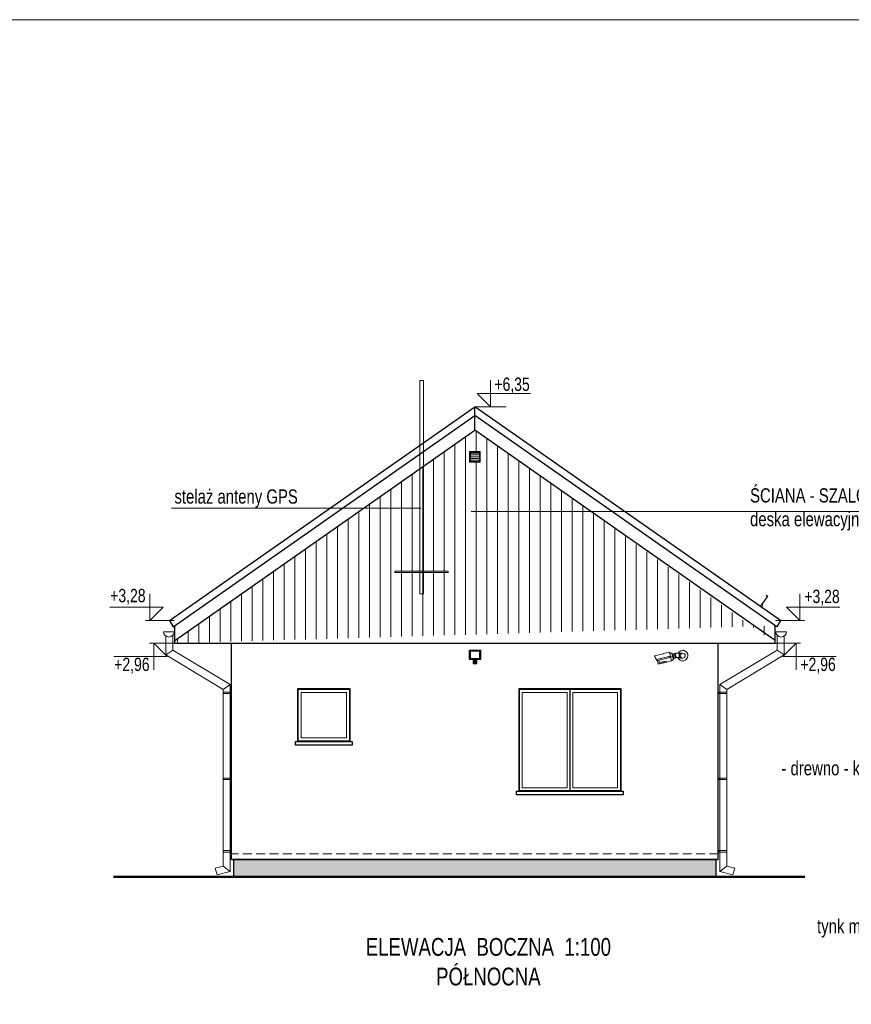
# Model space of a CAD drawing. Header units: inches. Extents: x 0 to 77643, y -44170 to 0.
# Tile 67 of 159: x 70194 to 71363, y -41969 to -40585. Entities that reach past the tile are written whole.
import ezdxf

# ---------------------------------------------------------------- set-up
doc = ezdxf.new("R2010")
doc.units = ezdxf.units.IN
doc.header["$MEASUREMENT"] = 0
doc.linetypes.add('HIDDEN', pattern=[0.375, 0.25, -0.125])
doc.layers.get('0').update_dxf_attribs({"lineweight": 0})
for name, color, linetype, lineweight in [('A--tabelka rysunku', 7, 'Continuous', 0), ('A-14a-elew.cienka', 251, 'Continuous', 0), ('p--elewacja', 46, 'Continuous', 25), ('p--elewacja cienka', 251, 'Continuous', 0), ('p--elewacja-szraf', 251, 'Continuous', 0), ('p--koty wysok.', 141, 'Continuous', 0), ('p--opisy elewacji', 43, 'Continuous', 5), ('p--podpis rysunku', 7, 'Continuous', 0)]:
    doc.layers.add(name, color=color, linetype=linetype, lineweight=lineweight)
doc.styles.add('1-50', font='arial.ttf', dxfattribs={"width": 0.75, "height": 12.5})
doc.styles.get("Standard").update_dxf_attribs({"font": 'arial.ttf', "width": 0.75})

# ---------------------------------------------------------------- blocks, each defined once
blk = doc.blocks.new('kota wykoń')
for p, q in [((0, 25), (0, 0)), ((0, 0), (-12.5, 12.5)), ((-12.5, 12.5), (37.5, 12.5))]:
    blk.add_line(p, q)
at = {"lineweight": 0}
blk.add_line((-2.5, 0), (2.5, 0), dxfattribs=at)
blk = doc.blocks.new('kamera-elew')
for p, q in [((-39.8, -0.4), (-27.1, 2.7)), ((-24.7, 3.3), (-26.7, 2.8)), ((-24.7, 3.3), (-18.8, 4.7)), ((-18.8, 4.7), (-17.4, -1)), ((-18.7, 4.7), (-17.4, -1)), ((-12.4, -4.1), (-14, 2.7)), ((-12.1, 3.1), (-13.9, 2.7)), ((-12.3, -4.1), (-13.9, 2.7)), ((-13.9, 2.6), (-12.3, -4.1)), ((-12.4, -3.9), (-13.9, 2.6)), ((-12.1, 3.1), (-10.4, -3.6)), ((-11.9, 3), (-10.3, -3.5)), ((-11.2, 1.8), (-10.4, 2)), ((-10.2, -2), (-11.2, 1.8)), ((-10.4, 0), (-10.4, 3.2)), ((-10.1, 0), (-10.4, 0)), ((-10.1, 0), (-10.1, 3.5)), ((-10.1, 3.5), (-5, 3.5)), ((-5, 3.5), (-4.9, 3.5)), ((-4.8, 3.5), (-5, 3.5)), ((-4.9, 3.5), (-4.9, -3.5)), ((-4.8, 3.5), (-4.8, 3.5)), ((-4.8, -3.5), (-4.8, 3.5)), ((-4.8, -3.4), (-4.8, 3.5)), ((-4.8, 3.5), (-4.8, -3.4)), ((-4.8, 3.5), (-4.8, 3.5)), ((-4.8, 3.5), (-2.5, 3.5)), ((-4.8, 3.1), (-4.8, -2.7)), ((-4.8, 3.1), (-4.8, 3.1)), ((-36.9, -6.1), (-39.8, -0.5)), ((-37.1, -5.5), (-17.5, -0.8)), ((-37.1, -5.5), (-36.8, -6.1)), ((-36, -6.3), (-34.7, -11.8)), ((-34.8, -11.7), (-36, -6.8)), ((-18.4, -2.6), (-35.3, -6.7)), ((-35.3, -6.8), (-18.4, -2.7)), ((-35.3, -6.8), (-35.3, -6.7)), ((-34.7, -11.8), (-32.7, -11.4)), ((-33.9, -6.5), (-32.7, -11.4)), ((-32.7, -11.4), (-33.9, -6.5)), ((-32.7, -11.4), (-30.5, -10.9)), ((-30.7, -9.8), (-30.5, -10.8)), ((-30.5, -10.9), (-30.7, -9.9)), ((-30.5, -10.8), (-30.6, -9.8)), ((-30.6, -9.8), (-30.4, -10.9)), ((-30.6, -10), (-30.6, -10.1)), ((-30.6, -10.2), (-30.6, -10.2)), ((-30.6, -10.3), (-30.6, -10.3)), ((-30.6, -10.3), (-30.6, -10.3)), ((-23.9, -7.8), (-30.4, -9.4)), ((-30.4, -9.3), (-24, -7.8)), ((-30.4, -9.3), (-24, -7.8)), ((-23.9, -7.9), (-30.4, -9.4)), ((-30.4, -9.3), (-30.4, -9.3)), ((-30.4, -9.3), (-30.4, -9.3)), ((-30.4, -9.4), (-30.4, -9.4)), ((-30.4, -10.9), (-27, -10)), ((-27.8, -9), (-26.4, -8.7)), ((-27.8, -8.7), (-27.8, -8.8)), ((-27.7, -9.4), (-27.8, -9)), ((-27.7, -9), (-26.5, -8.7)), ((-27.7, -8.7), (-27.7, -8.7)), ((-27.7, -9), (-27.7, -9.4)), ((-26.6, -8.4), (-26.6, -8.5)), ((-26.6, -9.9), (-23.2, -9.1)), ((-26.5, -8.4), (-26.5, -8.4)), ((-26.4, -9.1), (-26.5, -8.7)), ((-26.4, -8.4), (-26.4, -8.4)), ((-26.4, -8.7), (-26.3, -9.1)), ((-26, -8.3), (-26, -8.3)), ((-24, -7.8), (-23.9, -7.8)), ((-24, -7.8), (-24, -7.8)), ((-23.9, -7.8), (-23.9, -7.9)), ((-23.2, -9.1), (-23.5, -8.1)), ((-23.5, -8.1), (-23.2, -9.1)), ((-23.2, -9.1), (-23.5, -8.1)), ((-23.4, -8.1), (-23.1, -9.1)), ((-23.4, -8.3), (-23.4, -8.3)), ((-23.4, -8.5), (-23.3, -8.5)), ((-23.3, -8.6), (-23.3, -8.6)), ((-23.3, -8.6), (-23.3, -8.6)), ((-23.1, -9.1), (-15.8, -7.3)), ((-18.4, -2.6), (-18.4, -2.7)), ((-18.3, -2.7), (-18.4, -2.7)), ((-13.2, -0.7), (-17.4, -1.8)), ((-15.8, -7.3), (-17.4, -1)), ((-10.4, -3.6), (-12.3, -4.1)), ((-10.2, -2), (-9.6, -1.9)), ((-7.6, -2.7), (-7.6, -2.7)), ((-7.4, -2.7), (-7.4, -2.7)), ((-6.9, -2.8), (-7.4, -2.7)), ((-6.8, -2.8), (-6.9, -2.8)), ((-5.8, -3.2), (-6.2, -3)), ((-5.5, -3.4), (-5.8, -3.2)), ((-5.4, -3.4), (-5.5, -3.4)), ((-5.4, -3.4), (-5.4, -3.4)), ((-5.4, -3.4), (-5.4, -3.4)), ((-5.4, -3.4), (-5.4, -3.4)), ((-5.4, -3.4), (-5.4, -3.4)), ((-5, -3.5), (-4.8, -3.5)), ((-4.8, -2.7), (-4.8, -2.7)), ((-4.8, -2.9), (-4.8, -2.9)), ((-4.8, -2.9), (-4.8, -2.9)), ((-4.8, -3.1), (-4.8, -3.1)), ((-4.8, -3.1), (-4.8, -3.1)), ((-4.8, -3.4), (-4.8, -3.4)), ((-4.8, -3.4), (-4.8, -3.4))]:
    blk.add_line(p, q)
at = {"linetype": 'Continuous', "ltscale": 12}
for p, q in [((-3.6, 3.5), (0, 3.5)), ((-4.8, -3.5), (-0.1, -3.5))]:
    blk.add_line(p, q, dxfattribs=at)
for points in [[(-4.9, 3.5), (-4.8, 3.5), (-4.8, 3.5), (-4.8, 3.5)], [(-4.9, 3.5), (-4.9, 3.5), (-4.9, 3.5)], [(-4.9, 3.5), (-4.9, 3.5), (-4.9, 3.5)], [(-7.6, -2.7), (-7.8, -2.7), (-8.1, -2.7), (-8.3, -2.7)], [(-7.4, -2.7), (-7.5, -2.7), (-7.5, -2.7), (-7.6, -2.7)], [(-7.5, -2.7), (-7.5, -2.7), (-7.6, -2.7)], [(-5.4, -3.4), (-5.4, -3.4), (-5.6, -3.3), (-5.9, -3.1), (-6.1, -3), (-6.7, -2.9), (-7.2, -2.8), (-7.4, -2.7)], [(-4.9, -3.5), (-4.9, -3.5), (-4.9, -3.5), (-5, -3.5), (-5.3, -3.5)], [(-4.8, -3.4), (-4.8, -3.4), (-4.8, -3.4), (-4.9, -3.5)], [(-4.9, -3.5), (-4.9, -3.5), (-4.9, -3.5)]]:
    blk.add_lwpolyline(points)
blk.add_circle((0, 0), 3.46, dxfattribs=at)
for centre, radius, start, end in [((-35.5, 39.1), 37.3, 282.9478, 283.5884), ((-18.8, 4.6), 0.0696, 13.6142, 103.6137), ((-17.7, 0.4), 3.62, 45.861, 103.6137), ((-14.3, 3.9), 1.32, 225.861, 281.8661), ((-14, 2.6), 0.0417, 12.9963, 101.4866), ((-13.9, 2.6), 0.0418, 103.6137, 193.6137), ((-12, 3), 0.139, 13.6137, 103.6137), ((-11.3, 2.2), 0.418, 193.6166, 283.6137), ((-10.1, 3.2), 0.278, 90.0015, 180.0021), ((-7.6, 0), 2.78, 180, 255.6025), ((-4.9, 3.5), 0.0418, 47.5902, 89.9511), ((-4.8, 3.5), 0.0418, 90, 173.9472), ((-4.9, 3.5), 0.0417, 0.0225, 44.2821), ((-4.9, 3.5), 0.0415, 44.274, 47.5973), ((-4.9, 3.1), 0.0696, 315, 0.0025), ((-39.7, -0.4), 0.0696, 103.6137, 207.6155), ((-35.6, -5.4), 1.39, 207.6114, 283.6115), ((-34.7, -11.7), 0.139, 193.6164, 281.7047), ((-30.3, -9.7), 0.418, 103.6137, 190.6138), ((-30.3, -9.7), 0.376, 103.6137, 190.6138), ((-30.4, -10.8), 0.0418, 190.6277, 283.5295), ((-30.5, -10.8), 0.0418, 283.5292, 10.5761), ((-30.3, -9.6), 0.3, 102.1429, 104.1025), ((-30.3, -9.6), 0.29, 101.4429, 102.1355), ((-18.6, -44), 35, 103.6154, 103.9576), ((-18.4, -45), 36, 103.2748, 103.6072), ((-23.9, -8.2), 0.418, 16.6137, 103.6137), ((-23.9, -8.1), 0.392, 102.2593, 103.7188), ((-23.9, -8.1), 0.385, 103.7216, 104.2333), ((-23.9, -8.2), 0.376, 16.6137, 103.6138), ((-23.2, -9.1), 0.0418, 283.6987, 16.5999), ((-23.1, -9), 0.0418, 196.6518, 283.6993), ((-18.7, -1.4), 1.39, 285.6652, 13.6159), ((-16.7, -3.8), 3.62, 283.6137, 341.3665), ((-12, -5.4), 1.32, 105.3607, 161.3665), ((-12.4, -4.1), 0.0417, 285.741, 14.2182), ((-12.3, -4), 0.0418, 193.6137, 283.6137), ((-10.1, -2.4), 0.418, 103.6137, 193.6109), ((-10.5, -3.5), 0.139, 283.6137, 13.6137), ((-7.6, -39.9), 37.1, 89.779, 89.9925), ((-7.5, -5.5), 2.8, 85.6753, 89.7947), ((-7.4, -5.4), 2.69, 84.1208, 85.6601), ((-7.6, -6.3), 3.6, 73.6896, 74.6989), ((-8, -7.5), 4.81, 66.2844, 67.2445), ((-8.1, -7.6), 4.92, 64.5115, 66.2848), ((-8, -7.3), 4.68, 62.6582, 64.5137), ((-8, -7.4), 4.72, 59.4144, 62.6324), ((-7.9, -7.2), 4.54, 58.4483, 59.4257), ((-8.5, -8.2), 5.64, 57.3699, 58.4262), ((-7.8, -7), 4.32, 54.3305, 56.3874), ((-4.9, -3.4), 0.0418, 269.9849, 313.921), ((-5, -2.8), 0.168, 35.1241, 39.2673), ((-4.9, -2.8), 0.144, 0.026, 35.8765), ((-4.9, -2.9), 0.14, 21.9625, 36.7035), ((-4.9, -2.9), 0.14, 9.8864, 21.9056), ((-4.9, -3.1), 0.139, 323.2176, 0.0044), ((-4.9, -3.1), 0.217, 302.0686, 310.942), ((-4.8, -3.4), 0.0418, 184.6436, 270.0485), ((-4.9, -3.4), 0.0417, 315.9721, 359.9665), ((-4.9, -3.4), 0.0415, 313.9191, 315.9819), ((0, -7.2), 0.0696, 267, 0)]:
    blk.add_arc(centre, radius, start, end)
blk.add_arc((0, 0), 7.28, 202.6495, 151.2524, dxfattribs=at)
for points, knots in [([(-15.2, 3), (-15.2, 3), (-15.2, 3), (-15.2, 3), (-15.2, 3), (-15.2, 3), (-15.2, 2.9), (-15.2, 2.9), (-15.1, 2.8), (-15.1, 2.7), (-15.1, 2.6), (-15, 2.4), (-15, 2.2), (-14.9, 1.9), (-14.9, 1.7), (-14.8, 1.2), (-14.6, 0.6), (-14.4, -0.1), (-14.3, -0.7), (-14.2, -1)], [0, 0, 0, 0, 0.001123, 0.002518, 0.004461, 0.009971, 0.017609, 0.027329, 0.03908, 0.068474, 0.105444, 0.149917, 0.201992, 0.262193, 0.330953, 0.407861, 0.582717, 0.782195, 1, 1, 1, 1]), ([(-10.1, 0), (-10.1, -0.2), (-10.1, -0.5), (-9.9, -1), (-9.7, -1.5), (-9.4, -1.9), (-9, -2.2), (-8.6, -2.5), (-8.1, -2.7), (-7.8, -2.7), (-7.6, -2.7)], [0, 0, 0, 0, 0.134768, 0.266202, 0.392668, 0.514236, 0.632807, 0.751349, 0.873308, 1, 1, 1, 1]), ([(-5, 3.5), (-5, 3.5), (-4.9, 3.5), (-4.9, 3.5), (-4.9, 3.5), (-4.9, 3.5), (-4.9, 3.5), (-4.9, 3.5), (-4.9, 3.5), (-4.9, 3.5), (-4.9, 3.5), (-4.9, 3.5), (-4.9, 3.5)], [0, 0, 0, 0, 0.195645, 0.383867, 0.5566, 0.707437, 0.830987, 0.922596, 0.955203, 0.978653, 0.993302, 1, 1, 1, 1]), ([(-37.1, -5.5), (-37.3, -5.1), (-37.6, -4.5), (-38, -3.7), (-38.3, -3.1), (-38.6, -2.6), (-38.9, -2.1), (-39.1, -1.6), (-39.3, -1.3), (-39.4, -1.1), (-39.4, -1), (-39.5, -0.8), (-39.6, -0.8), (-39.6, -0.7), (-39.6, -0.6), (-39.7, -0.5), (-39.7, -0.5), (-39.7, -0.5), (-39.7, -0.4), (-39.7, -0.4), (-39.7, -0.4), (-39.8, -0.4), (-39.8, -0.4), (-39.8, -0.4), (-39.8, -0.4), (-39.8, -0.4), (-39.8, -0.4), (-39.8, -0.4)], [0, 0, 0, 0, 0.236389, 0.352749, 0.466182, 0.574182, 0.673148, 0.75922, 0.829659, 0.858809, 0.88413, 0.905913, 0.92451, 0.940191, 0.953258, 0.964104, 0.973083, 0.980423, 0.986316, 0.990935, 0.99445, 0.997016, 0.998735, 0.999306, 0.999699, 0.999927, 1, 1, 1, 1]), ([(-37.1, -5.5), (-37.1, -5.5), (-37.1, -5.5), (-37.1, -5.5), (-37.1, -5.5), (-37.1, -5.5), (-37.1, -5.5), (-37.1, -5.5), (-37.1, -5.5), (-37.1, -5.5)], [0, 0, 0, 0, 0.01763, 0.068075, 0.156689, 0.282299, 0.440633, 0.621078, 1, 1, 1, 1]), ([(-36.8, -6.1), (-36.8, -6.1), (-36.8, -6.1), (-36.8, -6.1), (-36.8, -6.1), (-36.8, -6.1), (-36.9, -6.1), (-36.9, -6.1), (-36.9, -6.1), (-36.9, -6.1)], [0, 0, 0, 0, 0.380185, 0.552498, 0.703667, 0.827959, 0.920755, 0.978363, 1, 1, 1, 1]), ([(-36.8, -6.1), (-36.7, -6.2), (-36.6, -6.4), (-36.2, -6.7), (-35.8, -6.8), (-35.5, -6.8), (-35.3, -6.7)], [0, 0, 0, 0, 0.249868, 0.499808, 0.749855, 1, 1, 1, 1]), ([(-30.7, -9.8), (-30.7, -9.8), (-30.7, -9.8), (-30.7, -9.7), (-30.7, -9.6), (-30.7, -9.5), (-30.6, -9.4), (-30.5, -9.4), (-30.4, -9.3), (-30.4, -9.3)], [0, 0, 0, 0, 0.098243, 0.202309, 0.31384, 0.433563, 0.699933, 0.847151, 1, 1, 1, 1]), ([(-30.7, -9.9), (-30.7, -9.9), (-30.7, -9.8), (-30.7, -9.8), (-30.7, -9.8)], [0, 0, 0, 0, 0.539132, 1, 1, 1, 1]), ([(-30.6, -9.8), (-30.6, -9.8), (-30.6, -9.7), (-30.6, -9.6), (-30.5, -9.6), (-30.5, -9.5), (-30.4, -9.5), (-30.4, -9.4), (-30.4, -9.4)], [0, 0, 0, 0, 0.199808, 0.425708, 0.553171, 0.692107, 0.842286, 1, 1, 1, 1]), ([(-30.6, -9.8), (-30.6, -9.8), (-30.6, -9.8), (-30.6, -9.8), (-30.6, -9.8), (-30.6, -9.8)], [0, 0, 0, 0, 0.533116, 0.784839, 1, 1, 1, 1]), ([(-27.7, -9), (-27.8, -9), (-27.8, -9), (-27.8, -9), (-27.8, -9)], [0, 0, 0, 0, 0.4541, 1, 1, 1, 1]), ([(-27.7, -9.4), (-27.6, -9.4), (-27.6, -9.4), (-27.6, -9.5), (-27.5, -9.5), (-27.4, -9.6), (-27.3, -9.6), (-27.2, -9.6), (-27.1, -9.5), (-26.9, -9.5), (-26.8, -9.5), (-26.7, -9.4), (-26.6, -9.4), (-26.5, -9.3), (-26.4, -9.3), (-26.4, -9.2), (-26.3, -9.1), (-26.3, -9.1), (-26.4, -9.1)], [0, 0, 0, 0, 0.041294, 0.083623, 0.131688, 0.188605, 0.255541, 0.331468, 0.414244, 0.500588, 0.586879, 0.669513, 0.74524, 0.811959, 0.868687, 0.916595, 0.958785, 1, 1, 1, 1]), ([(-27.7, -9.4), (-27.7, -9.4), (-27.7, -9.5), (-27.6, -9.5), (-27.5, -9.6), (-27.4, -9.6), (-27.3, -9.6), (-27.2, -9.6), (-27.1, -9.6), (-26.9, -9.6), (-26.8, -9.5), (-26.7, -9.5), (-26.5, -9.4), (-26.4, -9.4), (-26.4, -9.3), (-26.3, -9.2), (-26.3, -9.2), (-26.3, -9.1), (-26.3, -9.1)], [0, 0, 0, 0, 0.039732, 0.080875, 0.128302, 0.185171, 0.25241, 0.328997, 0.412596, 0.499975, 0.587336, 0.670996, 0.747638, 0.814849, 0.871735, 0.919156, 0.960259, 1, 1, 1, 1]), ([(-27.7, -9.4), (-27.7, -9.4), (-27.7, -9.4), (-27.7, -9.4), (-27.7, -9.4), (-27.7, -9.4)], [0, 0, 0, 0, 0.515965, 0.77134, 1, 1, 1, 1]), ([(-26.5, -8.7), (-26.4, -8.7), (-26.4, -8.7), (-26.4, -8.7), (-26.4, -8.7)], [0, 0, 0, 0, 0.454023, 1, 1, 1, 1]), ([(-26.3, -9.1), (-26.3, -9.1), (-26.3, -9.1), (-26.3, -9.1), (-26.4, -9.1), (-26.4, -9.1)], [0, 0, 0, 0, 0.515712, 0.771164, 1, 1, 1, 1]), ([(-23.9, -7.8), (-23.9, -7.7), (-23.8, -7.7), (-23.6, -7.8), (-23.5, -7.9), (-23.5, -7.9), (-23.4, -8), (-23.4, -8), (-23.4, -8)], [0, 0, 0, 0, 0.298794, 0.565384, 0.685497, 0.797374, 0.901562, 1, 1, 1, 1]), ([(-23.9, -7.9), (-23.9, -7.9), (-23.8, -7.9), (-23.8, -7.9), (-23.7, -7.9), (-23.6, -8), (-23.6, -8), (-23.5, -8.1), (-23.5, -8.1)], [0, 0, 0, 0, 0.157741, 0.307923, 0.44685, 0.574306, 0.800193, 1, 1, 1, 1]), ([(-23.5, -8.1), (-23.5, -8.1), (-23.5, -8.1), (-23.5, -8.1), (-23.5, -8.1)], [0, 0, 0, 0, 0.61952, 1, 1, 1, 1]), ([(-23.4, -8.1), (-23.4, -8.1), (-23.4, -8.1), (-23.5, -8.1), (-23.5, -8.1)], [0, 0, 0, 0, 0.53928, 1, 1, 1, 1]), ([(-18.4, -2.6), (-18.2, -2.6), (-17.9, -2.4), (-17.5, -2.1), (-17.4, -1.6), (-17.4, -1.2), (-17.4, -1)], [0, 0, 0, 0, 0.250166, 0.500221, 0.750145, 1, 1, 1, 1]), ([(-17.5, -0.8), (-17.5, -0.8), (-17.5, -0.8), (-17.5, -0.8), (-17.4, -0.7), (-17.4, -0.7), (-17.4, -0.7), (-17.4, -0.7), (-17.4, -0.7), (-17.4, -0.7)], [0, 0, 0, 0, 0.366513, 0.544859, 0.704261, 0.833539, 0.926712, 0.980781, 1, 1, 1, 1]), ([(-17.4, -1), (-17.4, -1), (-17.4, -1), (-17.4, -1), (-17.4, -1), (-17.4, -1), (-17.4, -1), (-17.4, -1), (-17.4, -1), (-17.4, -1)], [0, 0, 0, 0, 0.021707, 0.079154, 0.17169, 0.295693, 0.446652, 0.618935, 1, 1, 1, 1]), ([(-14.2, -1), (-14.1, -1.3), (-14, -1.8), (-13.8, -2.6), (-13.7, -3.2), (-13.6, -3.6), (-13.5, -3.9), (-13.5, -4.1), (-13.4, -4.4), (-13.4, -4.5), (-13.3, -4.7), (-13.3, -4.7), (-13.3, -4.8), (-13.3, -4.8), (-13.3, -4.9), (-13.3, -4.9), (-13.3, -4.9), (-13.3, -4.9), (-13.3, -5), (-13.3, -5), (-13.3, -5)], [0, 0, 0, 0, 0.217805, 0.417283, 0.592139, 0.669047, 0.737807, 0.798008, 0.850083, 0.894556, 0.931526, 0.947187, 0.96092, 0.972671, 0.982391, 0.990029, 0.995539, 0.997482, 0.998877, 1, 1, 1, 1]), ([(-8.3, -2.7), (-8.2, -2.7), (-8.1, -2.7), (-7.9, -2.7), (-7.8, -2.7), (-7.6, -2.7), (-7.6, -2.7)], [0, 0, 0, 0, 0.249666, 0.499566, 0.749707, 1, 1, 1, 1]), ([(-7.6, -2.7), (-7.5, -2.7), (-7.2, -2.7), (-6.9, -2.8), (-6.5, -2.8), (-6.2, -2.9), (-6, -3), (-5.7, -3.2), (-5.6, -3.3), (-5.4, -3.3), (-5.4, -3.4)], [0, 0, 0, 0, 0.154227, 0.306226, 0.4536, 0.593205, 0.721664, 0.834746, 0.928661, 1, 1, 1, 1]), ([(-7.2, -2.7), (-7.1, -2.8), (-7, -2.8), (-6.8, -2.8), (-6.7, -2.8)], [0, 0, 0, 0, 0.256022, 1, 1, 1, 1]), ([(-6.6, -2.9), (-6.6, -2.9), (-6.4, -2.9), (-6.3, -3), (-6.2, -3)], [0, 0, 0, 0, 0.263214, 1, 1, 1, 1]), ([(-4.9, -3.5), (-4.9, -3.5), (-4.9, -3.5), (-4.9, -3.5), (-4.9, -3.5), (-4.9, -3.5), (-4.9, -3.5), (-4.9, -3.5), (-4.9, -3.5), (-4.9, -3.5), (-4.9, -3.5), (-5, -3.5), (-5, -3.5)], [0, 0, 0, 0, 0.006614, 0.021341, 0.044951, 0.0777, 0.169467, 0.293085, 0.443908, 0.616533, 0.804566, 1, 1, 1, 1]), ([(-4.8, -2.7), (-4.8, -2.8), (-4.8, -2.8), (-4.8, -2.8), (-4.8, -2.8)], [0, 0, 0, 0, 0.247024, 1, 1, 1, 1])]:
    blk.add_open_spline(points, degree=3, knots=knots)
for points in [[(-30.7, -9.9), (-30.7, -9.8), (-30.7, -9.8), (-30.7, -9.8)], [(-23.4, -8), (-23.4, -8.1), (-23.4, -8.1), (-23.4, -8.1)], [(-5.3, -3.5), (-5.3, -3.5), (-5.3, -3.5), (-5.4, -3.4)], [(-4.8, -3.1), (-4.8, -3.1), (-4.8, -3.1), (-4.8, -3.1)]]:
    blk.add_open_spline(points, degree=3)
blk = doc.blocks.new('naświeltlacz LED')
at = {"linetype": 'Continuous', "ltscale": 12}
for p, q in [((-1, -2), (-1, 0)), ((1, -2), (1, 0))]:
    blk.add_line(p, q, dxfattribs=at)
for points in [[(-8, 0), (8, 0), (8, 12), (-8, 12)], [(-7, 1), (7, 1), (7, 11), (-7, 11)], [(-2.5, -6), (2.5, -6), (2.5, -2), (-2.5, -2)]]:
    blk.add_lwpolyline(points, close=True, dxfattribs=at)
blk.add_circle((0, -4), 1.18, dxfattribs=at)

msp = doc.modelspace()

# ---------------------------------------------------------------- hatches: boundary and pattern name
at = {"layer": 'A-14a-elew.cienka', "lineweight": 5}
h = msp.add_hatch(dxfattribs=at)
h.set_pattern_fill('ANSI31', color=256, scale=20, angle=-45, style=0)
h.set_pattern_definition([(-1e-14, (24874.116, -21091.5646), (6e-16, 2.5), [])])
h.paths.add_polyline_path([(70827.38507, -41205.61389), (70840.38507, -41205.61389), (70840.38507, -41192.61389), (70827.38507, -41192.61389)])
at = {"layer": 'p--elewacja cienka', "linetype": 'Continuous'}
h = msp.add_hatch(dxfattribs=at)
h.set_pattern_fill('ANSI31', color=256, scale=120, angle=45, style=0)
h.set_pattern_definition([(90, (-459.683, -126.283), (-15, 9e-16), [])])
h.paths.add_polyline_path([(70826.38507, -41206.61389), (70841.38507, -41206.61389), (70841.38507, -41191.61389), (70826.38507, -41191.61389)])
edge = h.paths.add_edge_path()
edge.add_line((71256.08507, -41457.24152), (70833.88507, -41161.61389))
edge.add_line((71256.08507, -41461.10953), (71256.08507, -41436.48835))
edge.add_line((70411.68507, -41461.10953), (71256.08507, -41461.10953))
edge.add_line((70411.68507, -41461.10953), (70411.68507, -41436.48835))
edge.add_line((70411.68507, -41457.24152), (70833.88507, -41161.61389))
at = {"layer": 'p--elewacja-szraf', "linetype": 'Continuous', "lineweight": 5}
h = msp.add_hatch(dxfattribs=at)
h.set_pattern_fill('02-Tynk zaprawa', color=256, scale=10, style=0)
h.set_pattern_definition([(10, (4, 6), (-0.285407, 30.412473), [0, -10]), (12, (7, 1), (-3.302908, 29.968163), [0, -10]), (-3, (0, -1), (6.563226, 29.697206), [0, -15]), (-82, (1, 0.5), (41.559146, -8.296829), [0, -5]), (23, (0, -0.5), (6.688163, 35.429768), [0, -8]), (58, (-2, -3), (37.630472, -5.826453), [0, -6]), (79, (-2, 3), (-36.947797, 14.312941), [0, -9]), (40, (4, 6), (-28.309158, 41.51616), [0, -10]), (92, (7, 1), (-40.080332, 1.602193), [0, -10]), (-43, (0, -1), (51.396654, 47.78477), [0, -15]), (-12, (1, 0.5), (19.931417, 26.433664), [0, -5]), (63, (0, -0.5), (-16.759379, 30.985855), [0, -9]), (6, (-2, -3), (15.49273498, -3.90194348), [0, -6]), (138, (-2, 3), (-37.989413, -31.730182), [0, -43]), (82, (4, 6), (-29.012177, 9.126533), [1, -10]), (-12, (7, 1), (9.171794, 28.720693), [1, -10]), (37, (0, -1), (-14.061273, 26.96814), [1, -15]), (-102, (1, 0.5), (36.21514, -22.010534), [1, -5]), (103, (0, -0.5), (-33.730123, 12.73887), [1, -8]), (-19, (-2, -3), (2.787893, -37.976672), [1, -6]), (9, (-2, 3), (0.812874, 39.614887), [1, -9]), (-92, (4, 6), (49.795044, -6.74193), [1, -10]), (-62, (7, 1), (36.726318, 16.13002), [1, -10]), (143, (0, -1), (-46.12023, -52.89541), [1, -15]), (112, (1, 0.5), (-33.060008, 1.742376), [1, -5]), (-53, (0, -0.5), (35.19673, 1.479925), [1, -9]), (126, (-2, -3), (-4.3671853, 15.3680738), [1, -6]), (38, (-2, 3), (-24.651337, 42.922157), [1, -43]), (82, (4.1, 6), (-29.012177, 9.126533), [1, -10]), (-12, (7.1, 1), (9.171794, 28.720693), [1, -10]), (37, (0.1, -1), (-14.061273, 26.96814), [1, -15]), (-102, (1.1, 0.5), (36.21514, -22.010534), [1, -5]), (103, (0.1, -0.5), (-33.730123, 12.73887), [1, -8]), (-19, (-2.1, -3), (2.787893, -37.976672), [1, -6]), (9, (-2.1, 3), (0.812874, 39.614887), [1, -9]), (-92, (4.1, 6), (49.795044, -6.74193), [1, -10]), (-62, (7.1, 1), (36.726318, 16.13002), [1, -10]), (143, (0.1, -1), (-46.12023, -52.89541), [1, -15]), (112, (1.1, 0.5), (-33.060008, 1.742376), [1, -5]), (-53, (0.1, -0.5), (35.19673, 1.479925), [1, -9]), (126, (-2.1, -3), (-4.3671853, 15.3680738), [1, -6]), (38, (-2.1, 3), (-24.651337, 42.922157), [1, -43])])
h.paths.add_polyline_path([(71172.88507, -41789.40953), (70494.88507, -41789.40953), (70494.88507, -41765.40953), (71172.88507, -41765.40953)])

# ---------------------------------------------------------------- linework, layer by layer
at = {"layer": 'A--tabelka rysunku', "linetype": 'Continuous'}
msp.add_lwpolyline([(69918.8043, -43454.6055), (73878.8043, -43454.6055), (73878.8043, -40584.6055), (69918.8043, -40584.6055)], close=True, dxfattribs=at)
at = {"layer": 'A-14a-elew.cienka', "lineweight": 5}
for points in [[(70826.38507, -41206.61389), (70841.38507, -41206.61389), (70841.38507, -41191.61389), (70826.38507, -41191.61389)], [(70827.38507, -41205.61389), (70840.38507, -41205.61389), (70840.38507, -41192.61389), (70827.38507, -41192.61389)]]:
    msp.add_lwpolyline(points, close=True, dxfattribs=at)
at = {"layer": 'p--elewacja', "ltscale": 35}
for p, q in [((70404.43381, -41429.35799), (70833.88507, -41128.65298)), ((70833.88507, -41161.61389), (70833.88507, -41128.65298)), ((71263.33633, -41429.35799), (70833.88507, -41128.65298)), ((70409.45291, -41438.05132), (70833.88507, -41140.86073)), ((71258.31723, -41438.05132), (70833.88507, -41140.86073)), ((70411.68507, -41457.24152), (70833.88507, -41161.61389)), ((71256.08507, -41457.24152), (70833.88507, -41161.61389)), ((70404.43381, -41429.35799), (70409.45291, -41438.05132)), ((71263.33633, -41429.35799), (71258.31723, -41438.05132)), ((70411.68507, -41461.10953), (70411.68507, -41436.48835)), ((71256.08507, -41461.10953), (71256.08507, -41436.48835)), ((70411.68507, -41461.10953), (71256.08507, -41461.10953)), ((70491.68507, -41765.40953), (70491.68507, -41461.10953)), ((71176.08507, -41765.40953), (71176.08507, -41461.10953)), ((70967.43507, -41525.40953), (70967.43507, -41669.40953)), ((70494.88507, -41789.40953), (70494.88507, -41765.40953)), ((71172.88507, -41789.40953), (71172.88507, -41765.40953))]:
    msp.add_line(p, q, dxfattribs=at)
at = {"layer": 'p--elewacja', "lineweight": 35, "ltscale": 35}
msp.add_line((71176.08507, -41765.40953), (70491.68507, -41765.40953), dxfattribs=at)
at = {"layer": 'p--elewacja', "lineweight": 50, "ltscale": 35}
msp.add_line((71297.70426, -41789.40953), (70325.35745, -41789.40953), dxfattribs=at)
at = {"layer": 'p--elewacja', "ltscale": 35}
for points in [[(70584.33507, -41599.40953), (70658.33507, -41599.40953), (70658.33507, -41525.40953), (70584.33507, -41525.40953)], [(70895.43507, -41669.40953), (71039.43507, -41669.40953), (71039.43507, -41525.40953), (70895.43507, -41525.40953)], [(70581.33507, -41599.40953), (70661.33507, -41599.40953), (70661.33507, -41604.40953), (70581.33507, -41604.40953)], [(70892.43507, -41669.40953), (71042.43507, -41669.40953), (71042.43507, -41674.40953), (70892.43507, -41674.40953)]]:
    msp.add_lwpolyline(points, close=True, dxfattribs=at)
at = {"layer": 'p--elewacja cienka', "lineweight": 5}
for p, q in [((70399.14913, -41477.55296), (70399.14913, -41451.28803)), ((70409.14913, -41470.79387), (70409.14913, -41449.73656)), ((71258.62101, -41470.79387), (71258.62101, -41449.73656)), ((71268.62101, -41477.55296), (71268.62101, -41451.28803)), ((70409.14913, -41470.79387), (70399.14913, -41477.55296)), ((70489.53507, -41519.36541), (70409.14913, -41470.79387)), ((71178.23507, -41519.36541), (71258.62101, -41470.79387)), ((71258.62101, -41470.79387), (71268.62101, -41477.55296)), ((70479.53507, -41526.12449), (70399.14913, -41477.55296)), ((71188.23507, -41526.12449), (71268.62101, -41477.55296)), ((70479.53507, -41526.12449), (70489.53507, -41519.36541)), ((70479.53507, -41774.45315), (70479.53507, -41526.12449)), ((70489.53507, -41671.83218), (70489.53507, -41519.36541)), ((71188.23507, -41526.12449), (71178.23507, -41519.36541)), ((71178.23507, -41671.83218), (71178.23507, -41519.36541)), ((71188.23507, -41774.45315), (71188.23507, -41526.12449)), ((70489.53507, -41782.12642), (70489.53507, -41671.83218)), ((71178.23507, -41782.12642), (71178.23507, -41671.83218)), ((70479.53507, -41774.45315), (70468.56479, -41777.39263)), ((70479.53507, -41774.45315), (70489.53507, -41782.12642)), ((71188.23507, -41774.45315), (71178.23507, -41782.12642)), ((71188.23507, -41774.45315), (71199.20535, -41777.39263)), ((70468.56479, -41777.39263), (70471.15298, -41787.05189)), ((70489.53507, -41782.12642), (70471.15298, -41787.05189)), ((71178.23507, -41782.12642), (71196.61716, -41787.05189)), ((71199.20535, -41777.39263), (71196.61716, -41787.05189))]:
    msp.add_line(p, q, dxfattribs=at)
at = {"layer": 'p--elewacja cienka', "ltscale": 35}
for p, q in [((70963.43507, -41530.40953), (70963.43507, -41664.40953)), ((70971.43507, -41530.40953), (70971.43507, -41664.40953))]:
    msp.add_line(p, q, dxfattribs=at)
at = {"layer": 'p--elewacja cienka', "linetype": 'HIDDEN', "lineweight": 5, "ltscale": 50}
msp.add_line((71176.08507, -41757.40953), (70491.68507, -41757.40953), dxfattribs=at)
at = {"layer": 'p--elewacja cienka', "linetype": 'Continuous'}
for points in [[(70756.38507, -41391.76356), (70761.38507, -41391.76356), (70761.38507, -41091.76356), (70756.38507, -41091.76356)], [(70721.38507, -41361.76356), (70796.38507, -41361.76356), (70796.38507, -41359.76356), (70721.38507, -41359.76356)]]:
    msp.add_lwpolyline(points, close=True, dxfattribs=at)
for points in [[(71233.43147, -41407.85919), (71235.48097, -41409.29081), (71245.21598, -41395.35418), (71243.16648, -41393.92256)], [(71243.4528, -41393.51266), (71245.91221, -41395.2306), (71238.42667, -41405.94688), (71237.94064, -41411.57574)]]:
    msp.add_lwpolyline(points, dxfattribs=at)
at = {"layer": 'p--elewacja cienka', "lineweight": 5}
for points in [[(70395.80037, -41445.04166), (70410.80037, -41445.04166)], [(71271.96976, -41445.04166), (71256.96976, -41445.04166)]]:
    msp.add_lwpolyline(points, dxfattribs=at)
at = {"layer": 'p--elewacja cienka', "ltscale": 35}
for points in [[(70585.33507, -41598.40953), (70657.33507, -41598.40953), (70657.33507, -41526.40953), (70585.33507, -41526.40953)], [(70896.43507, -41668.40953), (71038.43507, -41668.40953), (71038.43507, -41526.40953), (70896.43507, -41526.40953)], [(70589.33507, -41594.40953), (70653.33507, -41594.40953), (70653.33507, -41530.40953), (70589.33507, -41530.40953)]]:
    msp.add_lwpolyline(points, close=True, dxfattribs=at)
at = {"layer": 'p--elewacja cienka', "lineweight": 5}
for points in [[(70479.53507, -41530.09528), (70491.53507, -41530.09528), (70491.53507, -41532.09528), (70479.53507, -41532.09528)], [(71188.23507, -41530.09528), (71176.23507, -41530.09528), (71176.23507, -41532.09528), (71188.23507, -41532.09528)], [(70479.53507, -41650.74747), (70491.53507, -41650.74747), (70491.53507, -41652.74747), (70479.53507, -41652.74747)], [(71188.23507, -41650.74747), (71176.23507, -41650.74747), (71176.23507, -41652.74747), (71188.23507, -41652.74747)], [(70479.53507, -41752.74747), (70491.53507, -41752.74747), (70491.53507, -41754.74747), (70479.53507, -41754.74747)], [(71188.23507, -41752.74747), (71176.23507, -41752.74747), (71176.23507, -41754.74747), (71188.23507, -41754.74747)]]:
    msp.add_lwpolyline(points, close=True, dxfattribs=at)
at = {"layer": 'p--elewacja cienka', "ltscale": 35}
for points in [[(70963.43507, -41530.40953), (70900.43507, -41530.40953), (70900.43507, -41664.40953), (70963.43507, -41664.40953)], [(70971.43507, -41664.40953), (71034.43507, -41664.40953), (71034.43507, -41530.40953), (70971.43507, -41530.40953)]]:
    msp.add_lwpolyline(points, dxfattribs=at)
at = {"layer": 'p--elewacja cienka', "lineweight": 5}
for centre in [(70403.30037, -41445.04166), (71264.46976, -41445.04166)]:
    msp.add_arc(centre, 7.5, 180, 0, dxfattribs=at)
at = {"layer": 'p--koty wysok.'}
for p, q in [((70833.88507, -41128.65298), (70877.73345, -41128.65298)), ((70411.04361, -41429.41411), (70370.58982, -41429.41411)), ((71256.64638, -41429.35799), (71297.10017, -41429.35799)), ((70416.68507, -41461.10953), (70376.23128, -41461.10953)), ((71251.08507, -41461.10953), (71291.53886, -41461.10953))]:
    msp.add_line(p, q, dxfattribs=at)
at = {"layer": 'p--opisy elewacji', "linetype": 'Continuous', "lineweight": 5}
for p, q in [((70407.03381, -41271.33192), (70758.351, -41271.33192)), ((71515.78644, -41275.98899), (70828.28558, -41275.98899))]:
    msp.add_line(p, q, dxfattribs=at)

# ---------------------------------------------------------------- block references
at = {"layer": 'p--elewacja', "ltscale": 35}
msp.add_blockref('naświeltlacz LED', (70833.88507, -41483.50927), dxfattribs=at)
at = {"layer": 'p--elewacja cienka', "lineweight": 5}
msp.add_blockref('kamera-elew', (71126.08507, -41478.65953), dxfattribs=at)
at = {"layer": 'p--koty wysok.', "yscale": 1.5, "zscale": 1.5}
for p, xscale in [((70855.80926, -41128.65298), 1.5), ((70376.77466, -41429.41411), -1.5), ((71290.91533, -41429.35799), 1.5)]:
    msp.add_blockref('kota wykoń', p, dxfattribs=dict(at, xscale=xscale))
at = {"layer": 'p--koty wysok.', "yscale": 1.5, "zscale": 1.5, "rotation": 180}
for p, xscale in [((70382.41612, -41461.10953), 1.5), ((71285.35402, -41461.10953), -1.5)]:
    msp.add_blockref('kota wykoń', p, dxfattribs=dict(at, xscale=xscale))

# ---------------------------------------------------------------- texts
at = {"layer": 'p--koty wysok.', "char_height": 18.75, "style": '1-50'}
for s, insert, width, attachment_point in [('+6,35', (70861.18056, -41087.71354), 311.1239483, 1), ('+3,28', (70370.62972, -41384.80134), 233.3429612, 3), ('+3,28', (71297.06027, -41386.00404), 233.3429612, 1), ('+2,96', (70376.27118, -41503.78646), 233.3429612, 9), ('+2,96', (71291.49896, -41503.78646), 233.3429612, 7)]:
    msp.add_mtext(s, dxfattribs=dict(at, insert=insert, width=width, attachment_point=attachment_point))
at = {"layer": 'p--opisy elewacji', "linetype": 'Continuous', "lineweight": 5, "char_height": 20, "style": '1-50'}
for s, insert, width, attachment_point in [('stelaż anteny GPS', (70411.20291, -41244.96802), 397.0232232, 1), ('ŚCIANA - SZALÓWKA\\Pdeska elewacyjna świerk- kolor  tek', (71220.72575, -41243.39614), 397.0232232, 1), ('STOLARKA OKIENNA\\P- drewno - kolor  RAL 7016 antracyt', (71595.55788, -41593.58498), 443.3554036, 3), ('COKÓŁ\\Ptynk mozaikowy wodoodporny \\P- kolor RAL 7016 ', (71594.41614, -41815.65892), 394.3623471, 3)]:
    msp.add_mtext(s, dxfattribs=dict(at, insert=insert, width=width, attachment_point=attachment_point))
at = {"layer": 'p--podpis rysunku', "insert": (71118.42794, -41875.60794), "char_height": 25, "width": 531.4776, "attachment_point": 3}
msp.add_mtext('\\pxqc;ELEWACJA  BOCZNA  1:100\\P\\pxqc;PÓŁNOCNA', dxfattribs=at)

doc.saveas('drawing.dxf')
